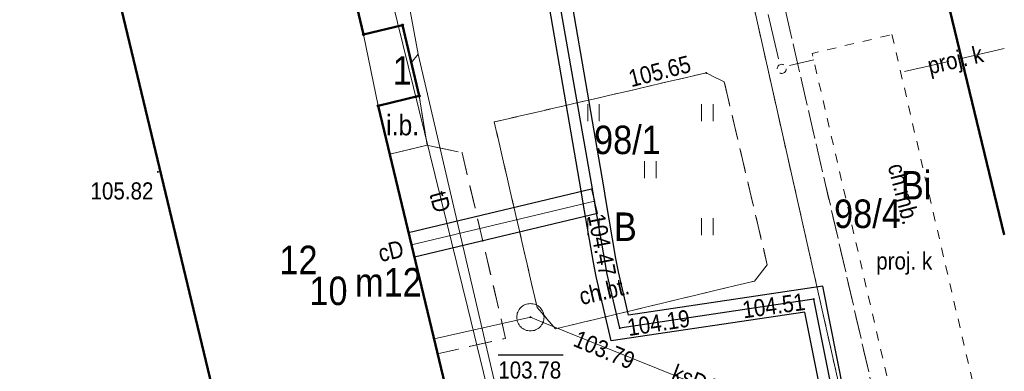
# Model space of a CAD drawing. Extents: x 7490163 to 7490671, y 5783984 to 5784563.
# Tile 39 of 43: x 7490459 to 7490503, y 5784371 to 5784386. Entities that reach past the tile are written whole.
import ezdxf
from ezdxf.enums import TextEntityAlignment as Align

# ---------------------------------------------------------------- set-up
doc = ezdxf.new("R2010")
doc.units = 0
doc.header["$MEASUREMENT"] = 0
for name, pattern in [('0.4_0.4', [0.8, 0.4, -0.4]), ('218-500', [1, 0.5, -0.5]), ('219-500', [0]), ('mz1.0_0.5', [1.5, 1, -0.5]), ('mz2.0_0.5', [2.5, 2, -0.5])]:
    doc.linetypes.add(name, pattern=pattern)
doc.layers.get('0').update_dxf_attribs({"linetype": 'CONTINUOUS', "lineweight": 5})
doc.layers.get('0').transparency = 0.8
for name, color, linetype, transparency in [('210-Oznaczenie użytku', 7, 'CONTINUOUS', 0.8), ('211-Nr działki', 7, 'CONTINUOUS', 0.8), ('218-Granica użytku', 7, 'CONTINUOUS', 0.8), ('219-Linia granicy', 7, 'CONTINUOUS', 0.8), ('312-Budynek (powierzchnia)', 7, 'CONTINUOUS', 0.8), ('312-Numer ewidencyjny budynku', 7, 'CONTINUOUS', 0.8), ('312-Numer ewidencyjny budynku-Atr124', 7, 'CONTINUOUS', 0.8), ('320-część budynku wyodrębniona ze względu na liczbę kondygnacji naziemnych (powierzchnia)', 7, 'CONTINUOUS', 0.8), ('320-część budynku wyodrębniona ze względu na liczbę kondygnacji naziemnych (powierzchnia)-Atr25', 7, 'CONTINUOUS', 0.8), ('chodnik (powierzchnia)', 7, 'CONTINUOUS', 0.8), ('chodnik (powierzchnia)-Atr17', 7, 'CONTINUOUS', 0.8), ('inna budowla (powierzchnia)', 7, 'CONTINUOUS', 0.8), ('inna budowla (powierzchnia)-Atr17', 7, 'CONTINUOUS', 0.8), ('kanał ciepłowniczy (linia)', 7, 'CONTINUOUS', 0.8), ('komora podziemna - przewód kanalizacyjny (powierzchnia)', 7, 'CONTINUOUS', 0.8), ('przewód ciepłowniczy (linia)', 7, 'CONTINUOUS', 0.8), ('przewód ciepłowniczy (linia)-Atr1', 7, 'CONTINUOUS', 0.8), ('przewód elektroenergetyczny (linia)', 7, 'CONTINUOUS', 0.8), ('przewód kanalizacyjny (linia)', 7, 'CONTINUOUS', 0.8), ('przewód kanalizacyjny (linia)-Atr1', 7, 'CONTINUOUS', 0.8), ('przewód kanalizacyjny - projektowany lub w budowie (linia) - ob. projektowany', 7, 'CONTINUOUS', 0.8), ('przewód kanalizacyjny - projektowany lub w budowie (linia) - ob. projektowany-Atr1', 7, 'CONTINUOUS', 0.8), ('przewód telekomunikacyjny (linia)', 7, 'CONTINUOUS', 0.8), ('przewód telekomunikacyjny (linia)-Atr1', 7, 'CONTINUOUS', 0.8), ('Punkt budynku', 7, 'CONTINUOUS', 0.8), ('punkt o określonej wysokości (sieć ciepłownicza)', 7, 'CONTINUOUS', 0.8), ('punkt o określonej wysokości (sieć ciepłownicza)-Atr2', 7, 'CONTINUOUS', 0.8), ('punkt o określonej wysokości (sieć kanalizacyjna)', 7, 'CONTINUOUS', 0.8), ('punkt o określonej wysokości (sieć kanalizacyjna)-Atr2', 7, 'CONTINUOUS', 0.8), ('punkt o określonej wysokości (sieć kanalizacyjna)-Atr3', 7, 'CONTINUOUS', 0.8), ('punkt wysokościowy sztuczny', 7, 'CONTINUOUS', 0.8), ('punkt wysokościowy sztuczny-Atr2', 7, 'CONTINUOUS', 0.8), ('trawnik (powierzchnia)', 7, 'CONTINUOUS', 0.8), ('trawnik (powierzchnia) - symbol', 7, 'CONTINUOUS', 0.8), ('urządzenie techniczne projektowane lub w budowie (sieć kanalizacyjna) - powierzchnia - ob. projektowany', 7, 'CONTINUOUS', 0.8), ('urządzenie techniczne projektowane lub w budowie (sieć kanalizacyjna) - powierzchnia - ob. projektowany-Atr17', 7, 'CONTINUOUS', 0.8), ('urządzenie techniczne projektowane lub w budowie (sieć kanalizacyjna) - punkt - ob. projektowany', 7, 'CONTINUOUS', 0.8)]:
    doc.layers.add(name, color=color, linetype=linetype, transparency=transparency)
doc.styles.get("Standard").update_dxf_attribs({"font": 'txt', "width": 0.75})

# ---------------------------------------------------------------- blocks, each defined once
blk = doc.blocks.new('PW01')
at = {"linetype": 'Continuous', "lineweight": 13}
h = blk.add_hatch(color=0, dxfattribs=at)
edge = h.paths.add_edge_path()
edge.add_arc((0, 0), 0.045, 0, 360)
blk = doc.blocks.new('PW02')
at = {"linetype": 'Continuous', "lineweight": 13}
h = blk.add_hatch(color=0, dxfattribs=at)
edge = h.paths.add_edge_path()
edge.add_arc((0, 0), 0.045, 0, 360)
blk = doc.blocks.new('TU04')
at = {"color": 0, "linetype": 'Continuous', "lineweight": 13}
for p, q in [((0, 0), (0, 0.75)), ((0.5, 0), (0.5, 0.75))]:
    blk.add_line(p, q, dxfattribs=at)
blk = doc.blocks.new('US01P')
at = {"color": 0, "linetype": 'Continuous', "lineweight": 13}
for points in [[(0.082, 0.181), (0.072, 0.186), (0.034, 0.197), (-0.006, 0.2), (-0.046, 0.194), (-0.084, 0.182), (-0.118, 0.161), (-0.148, 0.135), (-0.172, 0.103), (-0.189, 0.066), (-0.198, 0.028), (-0.2, -0.001)], [(-0.082, -0.182), (-0.061, -0.191), (-0.022, -0.199), (0.018, -0.199), (0.057, -0.192), (0.094, -0.177), (0.127, -0.155), (0.155, -0.126), (0.177, -0.093), (0.192, -0.056), (0.199, -0.016), (0.2, 0)]]:
    blk.add_lwpolyline(points, dxfattribs=at)
blk = doc.blocks.new('PUNKTBUD')
at = {"color": 0}
blk.add_circle((0, 0), 0.045, dxfattribs=at)

msp = doc.modelspace()

# ---------------------------------------------------------------- linework, layer by layer
at = {"layer": '218-Granica użytku', "color": 3, "linetype": '218-500', "lineweight": 18, "flags": 128}
msp.add_lwpolyline([(7490497.71, 5784359.9), (7490489.15, 5784397.91)], dxfattribs=at)
at = {"layer": '219-Linia granicy', "color": 7, "linetype": '219-500', "lineweight": 18, "flags": 128}
msp.add_lwpolyline([(7490489.15, 5784397.91), (7490497.71, 5784359.9)], dxfattribs=at)
at = {"layer": '312-Budynek (powierzchnia)', "color": 7, "linetype": 'Continuous', "lineweight": 50, "flags": 128}
for points in [[(7490502.69, 5784376.575), (7490498.56, 5784393.64)], [(7490473.31, 5784390.67), (7490474.58, 5784385.37)], [(7490471.16, 5784356.44), (7490463.51, 5784388.31)], [(7490474.58, 5784385.37), (7490476.28, 5784385.78)], [(7490476.28, 5784385.78), (7490477.02, 5784382.67)], [(7490477.02, 5784382.67), (7490475.22, 5784382.24)], [(7490475.22, 5784382.24), (7490478.24, 5784369.62)]]:
    msp.add_lwpolyline(points, dxfattribs=at)
at = {"layer": '320-część budynku wyodrębniona ze względu na liczbę kondygnacji naziemnych (powierzchnia)', "color": 7, "linetype": 'Continuous', "lineweight": 18, "flags": 128}
for points in [[(7490478.24, 5784369.62), (7490475.22, 5784382.24), (7490474.58, 5784385.37), (7490473.31, 5784390.67), (7490463.51, 5784388.31), (7490471.16, 5784356.44), (7490480.85, 5784358.77), (7490479.03, 5784366.37)], [(7490477.02, 5784382.67), (7490476.28, 5784385.78), (7490474.58, 5784385.37), (7490475.22, 5784382.24)]]:
    msp.add_lwpolyline(points, close=True, dxfattribs=at)
at = {"layer": 'chodnik (powierzchnia)', "color": 7, "linetype": 'mz1.0_0.5', "lineweight": 18, "flags": 128}
for points in [[(7490502.69, 5784354.388), (7490500.52, 5784353.75), (7490499.38, 5784359.13), (7490491.88, 5784391.65), (7490490.54, 5784391.42), (7490489.32, 5784397.13), (7490495.14, 5784398.49)], [(7490495.14, 5784398.49), (7490495.46, 5784397.16), (7490496.39, 5784393.31), (7490498.56, 5784393.64), (7490502.69, 5784376.575)], [(7490499.38, 5784359.13), (7490491.88, 5784391.65), (7490490.54, 5784391.42), (7490490.22, 5784390.5), (7490478.8, 5784387.84), (7490476.89, 5784393.97), (7490475.42, 5784393.64), (7490477.32, 5784387.53), (7490474.26, 5784386.72), (7490474.58, 5784385.37), (7490476.28, 5784385.78), (7490477.02, 5784382.67), (7490477.36, 5784380.51), (7490478.9, 5784380.18), (7490480.81, 5784372.04), (7490477.82, 5784371.36), (7490478.24, 5784369.62), (7490479.78, 5784370), (7490480.56, 5784366.74), (7490480.99, 5784364.7), (7490493.33, 5784367.51), (7490494.15, 5784367.1), (7490497.59, 5784352.17), (7490492.86, 5784351.11), (7490493, 5784350.43), (7490494.29, 5784350.74), (7490495.02, 5784347.62), (7490493.72, 5784347.32), (7490494.28, 5784344.86), (7490498.3, 5784345.94), (7490499.26, 5784345.28), (7490501.05, 5784337.18), (7490500.66, 5784336.44), (7490496.38, 5784335.55), (7490496.63, 5784334.43), (7490498.02, 5784334.74), (7490498.72, 5784331.63), (7490499.23, 5784329.39), (7490502.08, 5784330.05), (7490502.39, 5784329.89), (7490502.69, 5784329.961)]]:
    msp.add_lwpolyline(points, dxfattribs=at)
msp.add_lwpolyline([(7490492.29, 5784375.27), (7490491.73, 5784374.55), (7490483, 5784372.46), (7490482.19, 5784373.39), (7490480.31, 5784381.53), (7490489.61, 5784383.68), (7490490.4, 5784383.29)], close=True, dxfattribs=at)
at = {"layer": 'inna budowla (powierzchnia)', "color": 7, "linetype": 'Continuous', "lineweight": 18, "flags": 128}
msp.add_lwpolyline([(7490475.73, 5784380.12), (7490475.22, 5784382.24), (7490477.02, 5784382.67), (7490477.36, 5784380.51)], close=True, dxfattribs=at)
at = {"layer": 'kanał ciepłowniczy (linia)', "color": 212, "linetype": 'CONTINUOUS', "lineweight": 25}
for p, q in [((7490484.127, 5784378.517), (7490481.156, 5784395.723)), ((7490485.113, 5784378.683), (7490482.304, 5784394.957)), ((7490484.583, 5784378.585), (7490476.553, 5784376.675)), ((7490484.217, 5784377.967), (7490484.127, 5784378.517)), ((7490484.583, 5784378.585), (7490484.71, 5784378.05)), ((7490485.203, 5784378.133), (7490485.113, 5784378.683)), ((7490485.652, 5784375.539), (7490485.203, 5784378.133)), ((7490484.668, 5784375.361), (7490484.217, 5784377.967)), ((7490484.837, 5784377.515), (7490484.71, 5784378.05)), ((7490484.837, 5784377.515), (7490476.807, 5784375.605)), ((7490476.553, 5784376.675), (7490476.68, 5784376.14)), ((7490476.807, 5784375.605), (7490476.68, 5784376.14)), ((7490485.759, 5784374.962), (7490485.652, 5784375.539)), ((7490484.781, 5784374.758), (7490484.668, 5784375.361)), ((7490485.438, 5784371.928), (7490484.781, 5784374.758)), ((7490486.202, 5784373.052), (7490485.759, 5784374.962)), ((7490494.727, 5784374.325), (7490486.202, 5784373.052)), ((7490497.83, 5784358.789), (7490494.727, 5784374.325)), ((7490493.933, 5784373.195), (7490485.438, 5784371.928)), ((7490496.85, 5784358.591), (7490493.933, 5784373.195))]:
    msp.add_line(p, q, dxfattribs=at)
at = {"layer": 'kanał ciepłowniczy (linia)', "color": 212, "linetype": 'Continuous', "lineweight": 25, "flags": 128}
msp.add_lwpolyline([(7490495.02, 5784341.56), (7490500.62, 5784342.69), (7490497.34, 5784358.69), (7490494.33, 5784373.76), (7490485.82, 5784372.49), (7490485.27, 5784374.86), (7490485.16, 5784375.45), (7490484.71, 5784378.05), (7490484.62, 5784378.6), (7490481.88, 5784394.14)], dxfattribs=at)
at = {"layer": 'komora podziemna - przewód kanalizacyjny (powierzchnia)', "color": 34, "linetype": 'Continuous', "lineweight": 18, "flags": 128}
msp.add_lwpolyline([(7490482.5, 5784372.97), (7490482.49, 5784372.91), (7490482.48, 5784372.85), (7490482.47, 5784372.79), (7490482.45, 5784372.74), (7490482.42, 5784372.68), (7490482.39, 5784372.63), (7490482.36, 5784372.58), (7490482.32, 5784372.54), (7490482.28, 5784372.5), (7490482.23, 5784372.47), (7490482.18, 5784372.44), (7490482.12, 5784372.41), (7490482.07, 5784372.39), (7490482.01, 5784372.38), (7490481.95, 5784372.37), (7490481.9, 5784372.37), (7490481.84, 5784372.37), (7490481.78, 5784372.38), (7490481.72, 5784372.39), (7490481.67, 5784372.41), (7490481.61, 5784372.44), (7490481.56, 5784372.47), (7490481.51, 5784372.5), (7490481.47, 5784372.54), (7490481.43, 5784372.58), (7490481.4, 5784372.63), (7490481.37, 5784372.68), (7490481.34, 5784372.74), (7490481.32, 5784372.79), (7490481.31, 5784372.85), (7490481.3, 5784372.91), (7490481.3, 5784372.97), (7490481.3, 5784373.02), (7490481.31, 5784373.08), (7490481.32, 5784373.14), (7490481.34, 5784373.19), (7490481.37, 5784373.25), (7490481.4, 5784373.3), (7490481.43, 5784373.35), (7490481.47, 5784373.39), (7490481.51, 5784373.43), (7490481.56, 5784373.46), (7490481.61, 5784373.49), (7490481.67, 5784373.52), (7490481.72, 5784373.54), (7490481.78, 5784373.55), (7490481.84, 5784373.56), (7490481.9, 5784373.57), (7490481.95, 5784373.56), (7490482.01, 5784373.55), (7490482.07, 5784373.54), (7490482.12, 5784373.52), (7490482.18, 5784373.49), (7490482.23, 5784373.46), (7490482.28, 5784373.43), (7490482.32, 5784373.39), (7490482.36, 5784373.35), (7490482.39, 5784373.3), (7490482.42, 5784373.25), (7490482.45, 5784373.19), (7490482.47, 5784373.14), (7490482.48, 5784373.08), (7490482.49, 5784373.02)], close=True, dxfattribs=at)
at = {"layer": 'przewód ciepłowniczy (linia)', "color": 212, "linetype": 'Continuous', "lineweight": 18, "flags": 128}
for points in [[(7490495.02, 5784341.56), (7490500.62, 5784342.69), (7490497.34, 5784358.69), (7490494.33, 5784373.76), (7490485.82, 5784372.49), (7490485.27, 5784374.86), (7490485.16, 5784375.45), (7490484.71, 5784378.05), (7490484.62, 5784378.6), (7490481.88, 5784394.14)], [(7490484.71, 5784378.05), (7490476.68, 5784376.14)]]:
    msp.add_lwpolyline(points, dxfattribs=at)
at = {"layer": 'przewód elektroenergetyczny (linia)', "color": 1, "linetype": 'Continuous', "lineweight": 18, "flags": 128}
for points in [[(7490445.25, 5784406.28), (7490447.5, 5784406.88), (7490450, 5784396.73), (7490472.52, 5784402.31), (7490475.76, 5784391.09), (7490476.97, 5784384.51), (7490482.81, 5784359.47), (7490484.05, 5784355.63), (7490493.4, 5784358.62), (7490494.66, 5784352.09), (7490495.34, 5784348.56), (7490494.87, 5784348.26)], [(7490476.97, 5784384.51), (7490476.67, 5784384.12)]]:
    msp.add_lwpolyline(points, dxfattribs=at)
at = {"layer": 'przewód kanalizacyjny (linia)', "color": 34, "linetype": 'Continuous', "lineweight": 18, "flags": 128}
msp.add_lwpolyline([(7490500.89, 5784365.32), (7490500.32, 5784365.55), (7490482.45, 5784372.74), (7490481.9, 5784372.97), (7490477.67, 5784372.02)], dxfattribs=at)
at = {"layer": 'przewód kanalizacyjny - projektowany lub w budowie (linia) - ob. projektowany', "color": 34, "linetype": 'mz2.0_0.5', "lineweight": 18, "flags": 128}
for points in [[(7490492.78, 5784384.3), (7490490.89, 5784392.36)], [(7490502.69, 5784384.753), (7490498.15, 5784383.7)], [(7490494.33, 5784384.25), (7490493.26, 5784384)]]:
    msp.add_lwpolyline(points, dxfattribs=at)
at = {"layer": 'przewód telekomunikacyjny (linia)', "color": 30, "linetype": 'Continuous', "lineweight": 18, "flags": 128}
msp.add_lwpolyline([(7490483.54, 5784354.41), (7490483.66, 5784354.87), (7490479.15, 5784373.37), (7490474.63, 5784391.72), (7490474.39, 5784392.23)], dxfattribs=at)
at = {"layer": 'punkt o określonej wysokości (sieć kanalizacyjna)-Atr2', "color": 7, "flags": 128}
msp.add_lwpolyline([(7490480.487, 5784371.32), (7490483.335, 5784371.32)], dxfattribs=at)
at = {"layer": 'trawnik (powierzchnia)', "color": 7, "linetype": 'mz1.0_0.5', "lineweight": 18, "flags": 128}
for points in [[(7490490.4, 5784383.29), (7490492.29, 5784375.27), (7490491.73, 5784374.55), (7490483, 5784372.46), (7490482.19, 5784373.39), (7490480.31, 5784381.53), (7490489.61, 5784383.68)], [(7490478.9, 5784380.18), (7490480.81, 5784372.04), (7490477.82, 5784371.36), (7490475.73, 5784380.12), (7490477.36, 5784380.51)]]:
    msp.add_lwpolyline(points, close=True, dxfattribs=at)
at = {"layer": 'urządzenie techniczne projektowane lub w budowie (sieć kanalizacyjna) - powierzchnia - ob. projektowany', "color": 34, "linetype": '0.4_0.4', "lineweight": 18, "flags": 128}
for points in [[(7490502.69, 5784363.706), (7490500.45, 5784363.18), (7490499.24, 5784368.44), (7490498.05, 5784368.17), (7490494.26, 5784384.54), (7490497.76, 5784385.36)], [(7490497.76, 5784385.36), (7490502.69, 5784364.16)]]:
    msp.add_lwpolyline(points, dxfattribs=at)

# ---------------------------------------------------------------- block references
at = {"layer": 'Punkt budynku', "color": 5, "linetype": 'Continuous', "lineweight": 18}
for p in [(7490474.58, 5784385.37), (7490476.28, 5784385.78), (7490477.02, 5784382.67), (7490475.22, 5784382.24)]:
    msp.add_blockref('PUNKTBUD', p, dxfattribs=at)
at = {"layer": 'punkt o określonej wysokości (sieć ciepłownicza)', "color": 212, "linetype": 'Continuous', "lineweight": 13}
for p in [(7490484.71, 5784378.05), (7490476.68, 5784376.14), (7490494.33, 5784373.76), (7490485.82, 5784372.49)]:
    msp.add_blockref('PW01', p, dxfattribs=at)
at = {"layer": 'punkt o określonej wysokości (sieć kanalizacyjna)', "color": 34, "linetype": 'Continuous', "lineweight": 13}
for p in [(7490481.9, 5784372.97), (7490482.45, 5784372.74)]:
    msp.add_blockref('PW01', p, dxfattribs=at)
at = {"layer": 'punkt wysokościowy sztuczny', "color": 7, "linetype": 'Continuous', "lineweight": 13}
for p in [(7490489.61, 5784383.68), (7490465.55, 5784379.34)]:
    msp.add_blockref('PW02', p, dxfattribs=at)
at = {"layer": 'trawnik (powierzchnia) - symbol', "color": 7, "linetype": 'Continuous', "lineweight": 18}
for p in [(7490484.409, 5784381.559), (7490489.409, 5784381.559), (7490486.909, 5784379.059), (7490484.409, 5784376.559), (7490489.409, 5784376.559)]:
    msp.add_blockref('TU04', p, dxfattribs=at)
at = {"layer": 'urządzenie techniczne projektowane lub w budowie (sieć kanalizacyjna) - punkt - ob. projektowany', "color": 34, "linetype": 'Continuous', "lineweight": 18}
msp.add_blockref('US01P', (7490492.92, 5784383.86), dxfattribs=at)

# ---------------------------------------------------------------- texts
at = {"layer": '210-Oznaczenie użytku', "color": 3, "linetype": 'Continuous', "lineweight": 18, "width": 0.9}
for s, p in [('Bi', (7490498.15, 5784378.13)), ('B', (7490485.56, 5784376.31))]:
    msp.add_text(s, height=1.25, dxfattribs=at).set_placement(p)
at = {"layer": '211-Nr działki', "color": 7, "linetype": 'Continuous', "lineweight": 18, "width": 0.9}
msp.add_text('98/1', height=1.25, dxfattribs=at).set_placement((7490484.69, 5784380.12))
msp.add_text('98/4', height=1.25, dxfattribs=at).set_placement((7490498.15, 5784378.13), align=Align.TOP_RIGHT)
at = {"layer": '312-Numer ewidencyjny budynku', "color": 7, "linetype": 'Continuous', "lineweight": 18, "width": 0.9}
msp.add_text('10', height=1.25, dxfattribs=at).set_placement((7490472.2, 5784373.5))
at = {"layer": '312-Numer ewidencyjny budynku-Atr124', "color": 7, "width": 0.9}
msp.add_text('m12', height=1.25, dxfattribs=at).set_placement((7490474.2, 5784373.5), align=Align.BOTTOM_LEFT)
at = {"layer": '320-część budynku wyodrębniona ze względu na liczbę kondygnacji naziemnych (powierzchnia)-Atr25', "color": 7, "width": 0.9}
for s, p in [('1', (7490476.27, 5784383.79)), ('12', (7490471.72, 5784375.48))]:
    msp.add_text(s, height=1.25, dxfattribs=at).set_placement(p, align=Align.MIDDLE_CENTER)
at = {"layer": 'chodnik (powierzchnia)-Atr17', "color": 7, "width": 0.9}
for s, rotation, p in [('ch.mb.', 284.463, (7490498.274, 5784378.378)), ('ch.mb.', 284.463, (7490498.274, 5784378.378)), ('ch.bt.', 13.134, (7490485.129, 5784374.113)), ('ch.bt.', 13.134, (7490485.129, 5784374.113)), ('ch.bt.', 13.134, (7490485.129, 5784374.113))]:
    msp.add_text(s, height=0.75, rotation=rotation, dxfattribs=at).set_placement(p, align=Align.MIDDLE_CENTER)
at = {"layer": 'inna budowla (powierzchnia)-Atr17', "color": 7, "width": 0.9}
msp.add_text('i.b.', height=0.9, dxfattribs=at).set_placement((7490476.29, 5784381.393), align=Align.MIDDLE_CENTER)
at = {"layer": 'przewód ciepłowniczy (linia)-Atr1', "color": 212, "width": 0.9}
msp.add_text('cD', height=0.75, rotation=13.348, dxfattribs=at).set_placement((7490475.774, 5784375.872), align=Align.MIDDLE_CENTER)
at = {"layer": 'przewód kanalizacyjny (linia)-Atr1', "color": 34, "width": 0.9}
msp.add_text('ksD150', height=0.75, rotation=339.035, dxfattribs=at).set_placement((7490489.59, 5784370.027), align=Align.MIDDLE_CENTER)
at = {"layer": 'przewód kanalizacyjny - projektowany lub w budowie (linia) - ob. projektowany-Atr1', "color": 34, "width": 0.9}
msp.add_text('proj. k', height=0.75, rotation=13.057, dxfattribs=at).set_placement((7490499.34, 5784383.98), align=Align.MIDDLE_LEFT)
at = {"layer": 'przewód telekomunikacyjny (linia)-Atr1', "color": 30, "width": 0.9}
msp.add_text('tD', height=0.75, rotation=284.671, dxfattribs=at).set_placement((7490477.937, 5784378.03), align=Align.MIDDLE_CENTER)
at = {"layer": 'punkt o określonej wysokości (sieć ciepłownicza)-Atr2', "color": 212, "width": 0.9}
for s, rotation, p in [('104.47', 280.927, (7490484.78, 5784377.49)), ('104.51', 7.878, (7490491.204, 5784373.286)), ('104.19', 8.946, (7490486.154, 5784372.508))]:
    msp.add_text(s, height=0.75, rotation=rotation, dxfattribs=at).set_placement(p, align=Align.MIDDLE_LEFT)
at = {"layer": 'punkt o określonej wysokości (sieć kanalizacyjna)-Atr2', "color": 34, "width": 0.9}
msp.add_text('103.79', height=0.75, rotation=337.316, dxfattribs=at).set_placement((7490483.866, 5784372.073), align=Align.MIDDLE_LEFT)
at = {"layer": 'punkt o określonej wysokości (sieć kanalizacyjna)-Atr3', "color": 34, "width": 0.9}
msp.add_text('103.78', height=0.75, dxfattribs=at).set_placement((7490480.487, 5784370.053), align=Align.BOTTOM_LEFT)
at = {"layer": 'punkt wysokościowy sztuczny-Atr2', "color": 7, "width": 0.9}
msp.add_text('105.65', height=0.75, rotation=14.374, dxfattribs=at).set_placement((7490486.322, 5784383.052))
msp.add_text('105.82', height=0.75, dxfattribs=at).set_placement((7490462.595, 5784378.131))
at = {"layer": 'urządzenie techniczne projektowane lub w budowie (sieć kanalizacyjna) - powierzchnia - ob. projektowany-Atr17', "color": 34, "width": 0.9}
msp.add_text('proj. k', height=0.75, dxfattribs=at).set_placement((7490497.07, 5784375.06))
msp.add_text('proj. k', height=0.75, dxfattribs=at).set_placement((7490497.07, 5784375.06))

doc.saveas('drawing.dxf')
